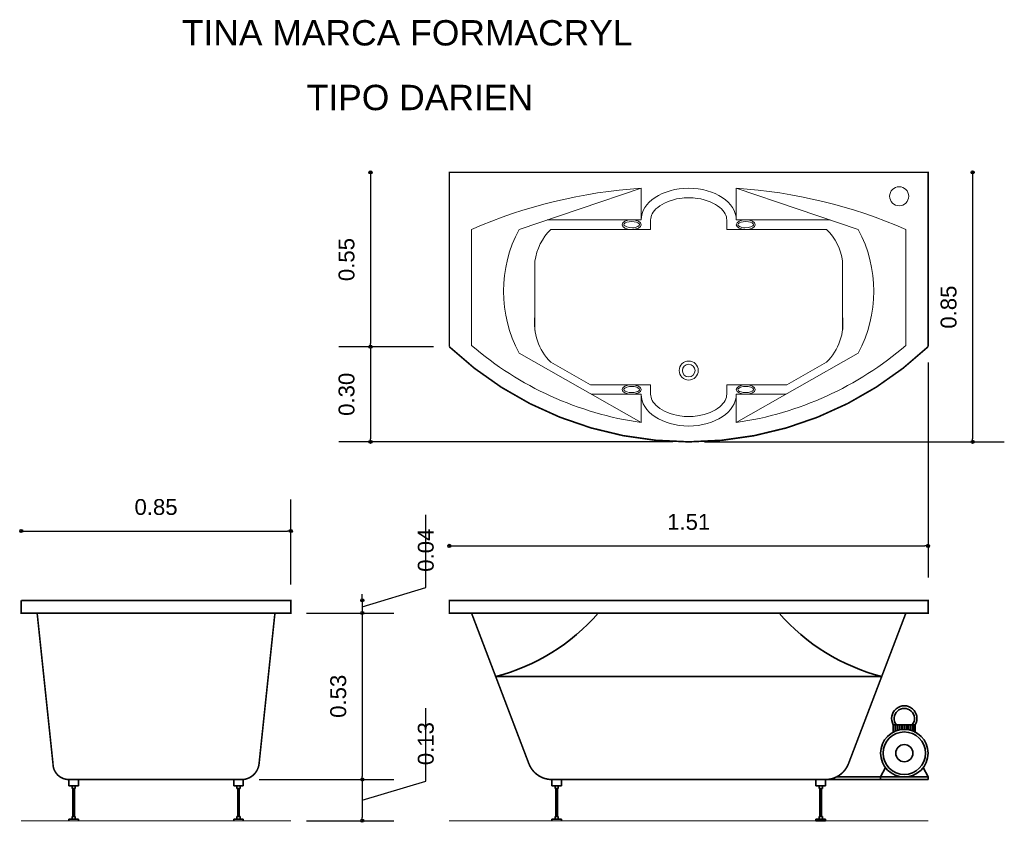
# Model space of a CAD drawing. Extents: x 170.85 to 173.96, y 181.44 to 183.98.
import ezdxf

# ---------------------------------------------------------------- set-up
doc = ezdxf.new("R2010")
doc.units = 0
doc.header["$MEASUREMENT"] = 0
doc.layers.add('CONTORNO', color=170, linetype='Continuous', lineweight=15)
for name, color, linetype, lineweight, plot in [('cotas', 3, 'Continuous', 13, False), ('muebles', 2, 'Continuous', 18, False), ('rotulos', 1, 'Continuous', 25, False), ('TRAZO', 7, 'Continuous', 35, False)]:
    doc.layers.add(name, color=color, linetype=linetype, lineweight=lineweight, plot=plot)
doc.styles.add('cotas', font='ARIAL.TTF')
doc.styles.add('rotulo', font='swissko.ttf')
doc.dimstyles.new('ISO-25', dxfattribs={"dimtxt": 2.4, "dimasz": 1, "dimexe": 1.25, "dimexo": 0.625, "dimtad": 1, "dimrnd": 0.0215, "dimtxsty": 'cotas', "dimblk": 'ORIGIN2', "dimcen": 1, "dimazin": 0, "dimtfac": 1, "dimtmove": 0, "dimatfit": 3, "dimldrblk": 'ORIGIN2', "dimfxl": 0, "dimlwe": 0, "dimarcsym": 0})

# ---------------------------------------------------------------- blocks, each defined once
blk = doc.blocks.new('_Origin2')
at = {"color": 0, "lineweight": -2}
blk.add_line((-0.5, 0), (-1, 0), dxfattribs=at)
for radius in [0.5, 0.25]:
    blk.add_circle((0, 0), radius, dxfattribs=at)
blk = doc.blocks.new('*D7')
at = {"color": 0, "linetype": 'ByBlock'}
for p, q in [((173.86, 183.4844), (173.86, 182.6544)), ((173.0146, 182.6444), (173.96, 182.6444))]:
    blk.add_line(p, q, dxfattribs=at)
at = {"layer": 'Defpoints', "color": 0, "linetype": 'ByBlock'}
for p in [(173.7196, 183.4944), (172.9646, 182.6444), (173.86, 182.6444)]:
    blk.add_point(p, dxfattribs=at)
at = {"color": 0, "linetype": 'ByBlock', "xscale": 0.01, "yscale": 0.01, "zscale": 0.01}
for p, rotation in [((173.86, 183.4944), 90), ((173.86, 182.6444), 270)]:
    blk.add_blockref('_Origin2', p, dxfattribs=dict(at, rotation=rotation))
at = {"color": 0, "linetype": 'ByBlock', "insert": (173.7845, 183.0694), "char_height": 0.05, "attachment_point": 5, "rotation": 90, "style": 'cotas'}
blk.add_mtext('0.85', dxfattribs=at)
blk = doc.blocks.new('*D5')
at = {"color": 0, "linetype": 'ByBlock'}
for p, q in [((171.9611, 183.4844), (171.9611, 182.9544)), ((172.1596, 182.9444), (171.8611, 182.9444))]:
    blk.add_line(p, q, dxfattribs=at)
at = {"layer": 'Defpoints', "color": 0, "linetype": 'ByBlock'}
for p in [(172.2096, 183.4944), (171.9611, 182.9444), (172.2096, 182.9444)]:
    blk.add_point(p, dxfattribs=at)
at = {"color": 0, "linetype": 'ByBlock', "xscale": 0.01, "yscale": 0.01, "zscale": 0.01}
for p, rotation in [((171.9611, 183.4944), 90), ((171.9611, 182.9444), 270)]:
    blk.add_blockref('_Origin2', p, dxfattribs=dict(at, rotation=rotation))
at = {"color": 0, "linetype": 'ByBlock', "insert": (171.8856, 183.2194), "char_height": 0.05, "attachment_point": 5, "rotation": 90, "style": 'cotas'}
blk.add_mtext('0.55', dxfattribs=at)
blk = doc.blocks.new('*D8')
at = {"color": 0, "linetype": 'ByBlock'}
for p, q in [((173.7196, 182.8944), (173.7196, 182.2162)), ((172.2196, 182.3162), (173.7096, 182.3162))]:
    blk.add_line(p, q, dxfattribs=at)
at = {"layer": 'Defpoints', "color": 0, "linetype": 'ByBlock'}
for p in [(172.2096, 182.9444), (173.7196, 182.9444), (173.7196, 182.3162)]:
    blk.add_point(p, dxfattribs=at)
at = {"color": 0, "linetype": 'ByBlock', "xscale": 0.01, "yscale": 0.01, "zscale": 0.01, "rotation": 180}
blk.add_blockref('_Origin2', (172.2096, 182.3162), dxfattribs=at)
at = {"color": 0, "linetype": 'ByBlock', "xscale": 0.01, "yscale": 0.01, "zscale": 0.01}
blk.add_blockref('_Origin2', (173.7196, 182.3162), dxfattribs=at)
at = {"color": 0, "linetype": 'ByBlock', "insert": (172.9646, 182.3917), "char_height": 0.05, "attachment_point": 5, "style": 'cotas'}
blk.add_mtext('1.51', dxfattribs=at)
blk = doc.blocks.new('*D6')
at = {"color": 0, "linetype": 'ByBlock'}
for p, q in [((171.9611, 182.9344), (171.9611, 182.6544)), ((172.9146, 182.6444), (171.8611, 182.6444))]:
    blk.add_line(p, q, dxfattribs=at)
at = {"layer": 'Defpoints', "color": 0, "linetype": 'ByBlock'}
for p in [(172.2096, 182.9444), (171.9611, 182.6444), (172.9646, 182.6444)]:
    blk.add_point(p, dxfattribs=at)
at = {"color": 0, "linetype": 'ByBlock', "xscale": 0.01, "yscale": 0.01, "zscale": 0.01}
for p, rotation in [((171.9611, 182.9444), 90), ((171.9611, 182.6444), 270)]:
    blk.add_blockref('_Origin2', p, dxfattribs=dict(at, rotation=rotation))
at = {"color": 0, "linetype": 'ByBlock', "insert": (171.8856, 182.7944), "char_height": 0.05, "attachment_point": 5, "rotation": 90, "style": 'cotas'}
blk.add_mtext('0.30', dxfattribs=at)
blk = doc.blocks.new('*D4')
at = {"color": 0, "linetype": 'ByBlock'}
for p, q in [((171.7096, 182.1944), (171.7096, 182.4631)), ((170.8696, 182.3631), (171.6996, 182.3631))]:
    blk.add_line(p, q, dxfattribs=at)
at = {"layer": 'Defpoints', "color": 0, "linetype": 'ByBlock'}
for p in [(171.7096, 182.3631), (170.8596, 182.1444), (171.7096, 182.1444)]:
    blk.add_point(p, dxfattribs=at)
at = {"color": 0, "linetype": 'ByBlock', "xscale": 0.01, "yscale": 0.01, "zscale": 0.01, "rotation": 180}
blk.add_blockref('_Origin2', (170.8596, 182.3631), dxfattribs=at)
at = {"color": 0, "linetype": 'ByBlock', "xscale": 0.01, "yscale": 0.01, "zscale": 0.01}
blk.add_blockref('_Origin2', (171.7096, 182.3631), dxfattribs=at)
at = {"color": 0, "linetype": 'ByBlock', "insert": (171.2846, 182.4386), "char_height": 0.05, "attachment_point": 5, "style": 'cotas'}
blk.add_mtext('0.85', dxfattribs=at)
blk = doc.blocks.new('*D3')
at = {"color": 0, "linetype": 'ByBlock'}
for p, q in [((172.1356, 181.5746), (172.1356, 181.8045)), ((171.935, 181.5144), (172.1356, 181.5746)), ((171.935, 181.5694), (171.935, 181.4594)), ((171.7596, 181.4494), (172.035, 181.4494))]:
    blk.add_line(p, q, dxfattribs=at)
at = {"layer": 'Defpoints', "color": 0, "linetype": 'ByBlock'}
for p in [(171.5596, 181.5794), (171.7096, 181.4494), (171.935, 181.4494)]:
    blk.add_point(p, dxfattribs=at)
at = {"color": 0, "linetype": 'ByBlock', "xscale": 0.01, "yscale": 0.01, "zscale": 0.01}
for p, rotation in [((171.935, 181.5794), 90), ((171.935, 181.4494), 270)]:
    blk.add_blockref('_Origin2', p, dxfattribs=dict(at, rotation=rotation))
at = {"color": 0, "linetype": 'ByBlock', "insert": (172.1356, 181.6246), "char_height": 0.05, "attachment_point": 4, "rotation": 90, "style": 'cotas'}
blk.add_mtext('0.13', dxfattribs=at)
blk = doc.blocks.new('*D2')
at = {"color": 0, "linetype": 'ByBlock'}
for p, q in [((171.935, 182.0944), (171.935, 181.5894)), ((171.6096, 181.5794), (172.035, 181.5794))]:
    blk.add_line(p, q, dxfattribs=at)
at = {"layer": 'Defpoints', "color": 0, "linetype": 'ByBlock'}
for p in [(171.7096, 182.1044), (171.5596, 181.5794), (171.935, 181.5794)]:
    blk.add_point(p, dxfattribs=at)
at = {"color": 0, "linetype": 'ByBlock', "xscale": 0.01, "yscale": 0.01, "zscale": 0.01}
for p, rotation in [((171.935, 182.1044), 90), ((171.935, 181.5794), 270)]:
    blk.add_blockref('_Origin2', p, dxfattribs=dict(at, rotation=rotation))
at = {"color": 0, "linetype": 'ByBlock', "insert": (171.8595, 181.8419), "char_height": 0.05, "attachment_point": 5, "rotation": 90, "style": 'cotas'}
blk.add_mtext('0.53', dxfattribs=at)
blk = doc.blocks.new('*D1')
at = {"color": 0, "linetype": 'ByBlock'}
for p, q in [((172.1356, 182.1846), (172.1356, 182.4143)), ((171.935, 182.1244), (172.1356, 182.1846)), ((171.935, 182.1544), (171.935, 182.1644)), ((171.935, 182.1444), (171.935, 182.1044)), ((171.935, 182.1444), (171.935, 182.1044)), ((171.7596, 182.1044), (172.035, 182.1044)), ((171.935, 182.0944), (171.935, 182.0844))]:
    blk.add_line(p, q, dxfattribs=at)
at = {"layer": 'Defpoints', "color": 0, "linetype": 'ByBlock'}
for p in [(171.7096, 182.1444), (171.7096, 182.1044), (171.935, 182.1044)]:
    blk.add_point(p, dxfattribs=at)
at = {"color": 0, "linetype": 'ByBlock', "xscale": 0.01, "yscale": 0.01, "zscale": 0.01}
for p, rotation in [((171.935, 182.1444), 270), ((171.935, 182.1044), 90)]:
    blk.add_blockref('_Origin2', p, dxfattribs=dict(at, rotation=rotation))
at = {"color": 0, "linetype": 'ByBlock', "insert": (172.1356, 182.2346), "char_height": 0.05, "attachment_point": 4, "rotation": 90, "style": 'cotas'}
blk.add_mtext('0.04', dxfattribs=at)

msp = doc.modelspace()

# ---------------------------------------------------------------- linework, layer by layer
at = {"layer": 'CONTORNO'}
for p, q in [((171.7096, 181.4494), (170.8596, 181.4494)), ((173.7196, 181.4494), (172.2096, 181.4494))]:
    msp.add_line(p, q, dxfattribs=at)
at = {"layer": 'CONTORNO', "const_width": 0.005}
for points in [[(172.9646, 183.4944), (172.2096, 183.4944), (172.2096, 182.9444, 0.191397), (172.9646, 182.6444, 2.318681)], [(172.9646, 183.4944), (173.7196, 183.4944), (173.7196, 182.9444, -0.191397), (172.9646, 182.6444, -2.318681)], [(170.8596, 182.1444), (171.7096, 182.1444), (171.7096, 182.1044), (171.6596, 182.1044), (171.6096, 181.6294, -0.35403), (171.5596, 181.5794), (171.0096, 181.5794, -0.414214), (170.9596, 181.6294), (170.9096, 182.1044), (170.8596, 182.1044), (170.8596, 182.1444)], [(172.9646, 182.1444), (172.2096, 182.1444), (172.2096, 182.1044), (172.2796, 182.1044), (172.4605, 181.6294, 0.311205), (172.5331, 181.5794), (172.9646, 181.5794)], [(172.9646, 182.1444), (173.7196, 182.1444), (173.7196, 182.1044), (173.6496, 182.1044), (173.4686, 181.6294, -0.311205), (173.3961, 181.5794), (172.9646, 181.5794)]]:
    msp.add_lwpolyline(points, format="xyb", dxfattribs=at)
at = {"layer": 'muebles'}
for p, q in [((172.8146, 183.4444), (172.4296, 183.3144)), ((172.8146, 183.3444), (172.8146, 183.4444)), ((172.8146, 183.3444), (172.8146, 183.4444)), ((173.1146, 183.3444), (173.1146, 183.4444)), ((173.1146, 183.3444), (173.1146, 183.4444)), ((173.1146, 183.4444), (173.4996, 183.3144)), ((172.2796, 183.3144), (172.2796, 182.9486)), ((172.8146, 183.3444), (172.5184, 183.3444)), ((172.8446, 183.3144), (172.5296, 183.3144)), ((172.8446, 183.3444), (172.8446, 183.3144)), ((173.0846, 183.3444), (173.0846, 183.3144)), ((173.0846, 183.3144), (173.3996, 183.3144)), ((173.1146, 183.3444), (173.4107, 183.3444)), ((173.6496, 183.3144), (173.6496, 182.9486)), ((172.4796, 183.2144), (172.4796, 182.996)), ((173.4496, 183.2144), (173.4496, 182.996)), ((172.8146, 182.7052), (172.4296, 182.9244)), ((173.1146, 182.7052), (173.4996, 182.9244)), ((172.6552, 182.8244), (172.5296, 182.896)), ((173.274, 182.8244), (173.3996, 182.896)), ((172.8446, 182.8244), (172.6552, 182.8244)), ((172.8446, 182.7944), (172.8446, 182.8244)), ((173.0846, 182.8244), (173.274, 182.8244)), ((173.0846, 182.7944), (173.0846, 182.8244)), ((172.8146, 182.7944), (172.6579, 182.7944)), ((172.8146, 182.7052), (172.8146, 182.7944)), ((173.1146, 182.7944), (173.2713, 182.7944)), ((173.1146, 182.7052), (173.1146, 182.7944))]:
    msp.add_line(p, q, dxfattribs=at)
for centre, radius in [((173.6284, 183.419), 0.03), ((172.9646, 182.8694), 0.03), ((172.9646, 182.8694), 0.02)]:
    msp.add_circle(centre, radius, dxfattribs=at)
for centre, radius, start, end in [((172.9196, 181.8465), 1.6014, 93.7594, 113.5559), ((173.0096, 181.8465), 1.6014, 66.4441, 86.2406), ((172.7955, 183.1194), 0.4147, 151.9491, 208.0509), ((172.6496, 183.1919), 0.1715, 134.4093, 172.4606), ((173.2796, 183.1919), 0.1715, 7.5394, 45.5907), ((173.1336, 183.1194), 0.4147, 331.9491, 28.0509), ((172.6496, 183.0185), 0.1715, 172.4606, 225.5907), ((173.2796, 183.0185), 0.1715, 314.4093, 7.5394), ((172.9646, 183.7445), 1.05, 229.2806, 261.7871), ((172.9646, 183.7445), 1.05, 278.2129, 310.7194)]:
    msp.add_arc(centre, radius, start, end, dxfattribs=at)
at = {"layer": 'muebles', "extrusion": (0, 0, -1)}
for centre, major_axis in [((172.9646, 183.3444), (0.15, 0)), ((172.9646, 182.7944), (-0.15, 0))]:
    msp.add_ellipse(centre, major_axis=major_axis, ratio=0.666667, start_param=3.141593, end_param=4.712389, dxfattribs=at)
at = {"layer": 'muebles'}
for centre, major_axis in [((172.9646, 183.3444), (-0.15, 0)), ((172.9646, 182.7944), (0.15, 0))]:
    msp.add_ellipse(centre, major_axis=major_axis, ratio=0.666667, start_param=3.141593, end_param=4.712389, dxfattribs=at)
at = {"layer": 'muebles', "extrusion": (0, 0, -1)}
for centre, major_axis in [((172.7846, 183.3294), (0.03, 0)), ((173.1446, 182.8094), (-0.03, 0))]:
    msp.add_ellipse(centre, major_axis=major_axis, ratio=0.5, dxfattribs=at)
at = {"layer": 'muebles'}
for centre, major_axis in [((173.1446, 183.3294), (-0.03, 0)), ((172.7846, 182.8094), (0.03, 0))]:
    msp.add_ellipse(centre, major_axis=major_axis, ratio=0.5, dxfattribs=at)
for points, knots in [([(172.8446, 183.3444), (172.8446, 183.3569), (172.8509, 183.3708), (172.8829, 183.3973), (172.9084, 183.4083), (172.946, 183.4138), (172.9553, 183.4144), (172.9646, 183.4144)], [3.141593, 3.141593, 3.141593, 3.141593, 3.819623, 3.819623, 4.497654, 4.497654, 4.712389, 4.712389, 4.712389, 4.712389]), ([(173.0846, 183.3444), (173.0846, 183.3569), (173.0783, 183.3708), (173.0463, 183.3973), (173.0208, 183.4083), (172.9832, 183.4138), (172.9739, 183.4144), (172.9646, 183.4144)], [3.141593, 3.141593, 3.141593, 3.141593, 3.819623, 3.819623, 4.497654, 4.497654, 4.712389, 4.712389, 4.712389, 4.712389]), ([(172.8096, 183.3294), (172.8096, 183.3282), (172.8084, 183.3259), (172.8003, 183.3215), (172.7939, 183.3198), (172.7739, 183.3189), (172.7612, 183.3251), (172.7587, 183.3308), (172.7608, 183.3342), (172.7779, 183.34), (172.7909, 183.3401), (172.8068, 183.3348), (172.8096, 183.3311), (172.8096, 183.3294)], [0, 0, 0, 0, 0.739157, 0.739157, 1.478313, 1.478313, 2.932269, 2.932269, 4.115101, 4.115101, 5.297933, 5.297933, 6.283185, 6.283185, 6.283185, 6.283185]), ([(173.1196, 183.3294), (173.1196, 183.3282), (173.1207, 183.3259), (173.1289, 183.3215), (173.1353, 183.3198), (173.1553, 183.3189), (173.168, 183.3251), (173.1704, 183.3308), (173.1684, 183.3342), (173.1513, 183.34), (173.1382, 183.3401), (173.1224, 183.3348), (173.1196, 183.3311), (173.1196, 183.3294)], [0, 0, 0, 0, 0.739157, 0.739157, 1.478313, 1.478313, 2.932269, 2.932269, 4.115101, 4.115101, 5.297933, 5.297933, 6.283185, 6.283185, 6.283185, 6.283185]), ([(172.8096, 182.8094), (172.8096, 182.8107), (172.8084, 182.8129), (172.8003, 182.8174), (172.7939, 182.8191), (172.7739, 182.82), (172.7612, 182.8138), (172.7587, 182.808), (172.7608, 182.8047), (172.7779, 182.7989), (172.7909, 182.7988), (172.8068, 182.8041), (172.8096, 182.8078), (172.8096, 182.8094)], [0, 0, 0, 0, 0.739157, 0.739157, 1.478313, 1.478313, 2.932269, 2.932269, 4.115101, 4.115101, 5.297933, 5.297933, 6.283185, 6.283185, 6.283185, 6.283185]), ([(173.1196, 182.8094), (173.1196, 182.8107), (173.1207, 182.8129), (173.1289, 182.8174), (173.1353, 182.8191), (173.1553, 182.82), (173.168, 182.8138), (173.1704, 182.808), (173.1684, 182.8047), (173.1513, 182.7989), (173.1382, 182.7988), (173.1224, 182.8041), (173.1196, 182.8078), (173.1196, 182.8094)], [0, 0, 0, 0, 0.739157, 0.739157, 1.478313, 1.478313, 2.932269, 2.932269, 4.115101, 4.115101, 5.297933, 5.297933, 6.283185, 6.283185, 6.283185, 6.283185]), ([(172.8446, 182.7944), (172.8446, 182.782), (172.8509, 182.7681), (172.8829, 182.7416), (172.9084, 182.7306), (172.946, 182.7251), (172.9553, 182.7244), (172.9646, 182.7244)], [3.141593, 3.141593, 3.141593, 3.141593, 3.819623, 3.819623, 4.497654, 4.497654, 4.712389, 4.712389, 4.712389, 4.712389]), ([(173.0846, 182.7944), (173.0846, 182.782), (173.0783, 182.7681), (173.0463, 182.7416), (173.0208, 182.7306), (172.9832, 182.7251), (172.9739, 182.7244), (172.9646, 182.7244)], [3.141593, 3.141593, 3.141593, 3.141593, 3.819623, 3.819623, 4.497654, 4.497654, 4.712389, 4.712389, 4.712389, 4.712389])]:
    msp.add_open_spline(points, degree=3, knots=knots, dxfattribs=at)
at = {"layer": 'TRAZO'}
for p, q in [((170.9096, 182.1044), (171.6596, 182.1044)), ((172.2796, 182.1044), (173.6496, 182.1044)), ((172.9646, 181.9044), (172.3558, 181.9044)), ((172.9646, 181.9044), (173.5734, 181.9044)), ((173.6099, 181.7519), (173.6792, 181.7519)), ((173.6099, 181.7519), (173.6099, 181.729)), ((173.6162, 181.7519), (173.6162, 181.7318)), ((173.6162, 181.7519), (173.6162, 181.7318)), ((173.6222, 181.7519), (173.6222, 181.734)), ((173.6282, 181.7519), (173.6282, 181.7356)), ((173.6342, 181.7519), (173.6342, 181.7367)), ((173.6402, 181.7519), (173.6402, 181.7373)), ((173.6402, 181.7519), (173.6402, 181.7373)), ((173.6462, 181.7519), (173.6462, 181.7374)), ((173.6522, 181.7519), (173.6522, 181.737)), ((173.6582, 181.7519), (173.6582, 181.7362)), ((173.6642, 181.7519), (173.6642, 181.7348)), ((173.6702, 181.7519), (173.6702, 181.7329)), ((173.6762, 181.7519), (173.6762, 181.7304)), ((173.6792, 181.7519), (173.6792, 181.729)), ((173.5696, 181.5874), (173.5851, 181.6168)), ((173.7196, 181.5874), (173.7041, 181.6168)), ((171.0396, 181.5794), (171.0096, 181.5794)), ((171.0096, 181.5594), (171.0096, 181.5794)), ((171.0396, 181.5594), (171.0396, 181.5794)), ((171.5596, 181.5794), (171.5296, 181.5794)), ((171.5296, 181.5594), (171.5296, 181.5794)), ((171.5596, 181.5594), (171.5596, 181.5794)), ((172.5631, 181.5794), (172.5331, 181.5794)), ((172.5331, 181.5594), (172.5331, 181.5794)), ((172.5631, 181.5594), (172.5631, 181.5794)), ((173.3961, 181.5794), (173.3661, 181.5794)), ((173.3661, 181.5594), (173.3661, 181.5794)), ((173.7196, 181.5794), (173.3961, 181.5794)), ((173.3961, 181.5594), (173.3961, 181.5794)), ((173.4304, 181.5874), (173.7196, 181.5874)), ((173.5696, 181.5874), (173.5696, 181.5794)), ((173.5696, 181.5794), (173.7196, 181.5794)), ((173.7196, 181.5874), (173.7196, 181.5794)), ((171.0396, 181.5594), (171.0096, 181.5594)), ((171.0196, 181.5514), (171.0196, 181.5594)), ((171.0296, 181.5514), (171.0196, 181.5514)), ((171.0221, 181.4624), (171.0221, 181.5514)), ((171.0271, 181.4624), (171.0271, 181.5514)), ((171.0296, 181.5514), (171.0296, 181.5594)), ((171.5596, 181.5594), (171.5296, 181.5594)), ((171.5396, 181.5514), (171.5396, 181.5594)), ((171.5496, 181.5514), (171.5396, 181.5514)), ((171.5421, 181.4624), (171.5421, 181.5514)), ((171.5471, 181.4624), (171.5471, 181.5514)), ((171.5496, 181.5514), (171.5496, 181.5594)), ((172.5631, 181.5594), (172.5331, 181.5594)), ((172.5431, 181.5514), (172.5431, 181.5594)), ((172.5531, 181.5514), (172.5431, 181.5514)), ((172.5456, 181.4624), (172.5456, 181.5514)), ((172.5506, 181.4624), (172.5506, 181.5514)), ((172.5531, 181.5514), (172.5531, 181.5594)), ((173.3961, 181.5594), (173.3661, 181.5594)), ((173.3761, 181.5514), (173.3761, 181.5594)), ((173.3861, 181.5514), (173.3761, 181.5514)), ((173.3786, 181.4624), (173.3786, 181.5514)), ((173.3836, 181.4624), (173.3836, 181.5514)), ((173.3861, 181.5514), (173.3861, 181.5594)), ((171.0096, 181.4494), (171.0096, 181.4544)), ((171.0396, 181.4544), (171.0096, 181.4544)), ((171.0296, 181.4624), (171.0196, 181.4624)), ((171.0196, 181.4544), (171.0196, 181.4624)), ((171.0296, 181.4544), (171.0296, 181.4624)), ((171.0396, 181.4494), (171.0396, 181.4544)), ((171.5296, 181.4494), (171.5296, 181.4544)), ((171.5596, 181.4544), (171.5296, 181.4544)), ((171.5496, 181.4624), (171.5396, 181.4624)), ((171.5396, 181.4544), (171.5396, 181.4624)), ((171.5496, 181.4544), (171.5496, 181.4624)), ((171.5596, 181.4494), (171.5596, 181.4544)), ((172.5331, 181.4494), (172.5331, 181.4544)), ((172.5631, 181.4544), (172.5331, 181.4544)), ((172.5531, 181.4624), (172.5431, 181.4624)), ((172.5431, 181.4544), (172.5431, 181.4624)), ((172.5531, 181.4544), (172.5531, 181.4624)), ((172.5631, 181.4494), (172.5631, 181.4544)), ((173.3661, 181.4494), (173.3661, 181.4544)), ((173.3961, 181.4544), (173.3661, 181.4544)), ((173.3861, 181.4624), (173.3761, 181.4624)), ((173.3761, 181.4544), (173.3761, 181.4624)), ((173.3861, 181.4544), (173.3861, 181.4624)), ((173.3961, 181.4494), (173.3961, 181.4544)), ((173.3961, 181.4494), (173.3661, 181.4494))]:
    msp.add_line(p, q, dxfattribs=at)
for radius in [0.075, 0.067, 0.027]:
    msp.add_circle((173.6446, 181.6624), radius, dxfattribs=at)
for centre, radius, start, end in [((172.1953, 182.5264), 0.6423, 284.4673, 318.9356), ((173.7339, 182.5264), 0.6423, 221.0644, 255.5327), ((173.6446, 181.7719), 0.04, 330, 210), ((173.6446, 181.7719), 0.032, 321.3178, 218.6822)]:
    msp.add_arc(centre, radius, start, end, dxfattribs=at)

# ---------------------------------------------------------------- texts
at = {"layer": 'rotulos', "style": 'rotulo'}
for s, p in [('TINA MARCA FORMACRYL', (171.3659, 183.8946)), ('TIPO DARIEN', (171.7597, 183.6906))]:
    msp.add_text(s, height=0.08, dxfattribs=at).set_placement(p)

# ---------------------------------------------------------------- dimensions: what is measured, and where the dimension line sits
at = {"layer": 'cotas'}
for base, p1, p2, picture, middle in [((171.9611, 182.9444), (172.2096, 183.4944), (172.2096, 182.9444), '*D5', (171.8856, 183.2194)), ((173.86, 182.6444), (173.7196, 183.4944), (172.9646, 182.6444), '*D7', (173.7845, 183.0694)), ((171.9611, 182.6444), (172.2096, 182.9444), (172.9646, 182.6444), '*D6', (171.8856, 182.7944)), ((171.935, 182.1044), (171.7096, 182.1444), (171.7096, 182.1044), '*D1', (172.1356, 182.2346)), ((171.9350409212, 181.5794319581), (171.7095774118, 182.1044319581), (171.5595774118, 181.5794319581), '*D2', (171.8594952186, 181.8419319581)), ((171.935, 181.4494), (171.5596, 181.5794), (171.7096, 181.4494), '*D3', (172.1356, 181.6246))]:
    dim = msp.add_linear_dim(base=base, p1=p1, p2=p2, angle=90, dimstyle='ISO-25', override={"dimtxt": 0.05, "dimasz": 0.01, "dimexe": 0.1, "dimexo": 0.05, "dimgap": 0.05, "dimrnd": 0.0005, "dimzin": 1, "dimblk1": 'Origin2', "dimblk2": 'Origin2', "dimsah": 1, "dimse1": 1, "dimtmove": 1}, dxfattribs=at)
    dim.commit()
    dim.dimension.update_dxf_attribs({"geometry": picture, "text_midpoint": middle})
for base, p1, p2, picture, middle in [((173.7196, 182.3162), (172.2096, 182.9444), (173.7196, 182.9444), '*D8', (172.9646, 182.3917)), ((171.7096, 182.3631), (170.8596, 182.1444), (171.7096, 182.1444), '*D4', (171.2846, 182.4386))]:
    dim = msp.add_linear_dim(base=base, p1=p1, p2=p2, dimstyle='ISO-25', override={"dimtxt": 0.05, "dimasz": 0.01, "dimexe": 0.1, "dimexo": 0.05, "dimgap": 0.05, "dimrnd": 0.0005, "dimzin": 1, "dimblk1": 'Origin2', "dimblk2": 'Origin2', "dimsah": 1, "dimse1": 1, "dimtmove": 1}, dxfattribs=at)
    dim.commit()
    dim.dimension.update_dxf_attribs({"geometry": picture, "text_midpoint": middle})

doc.saveas('drawing.dxf')
